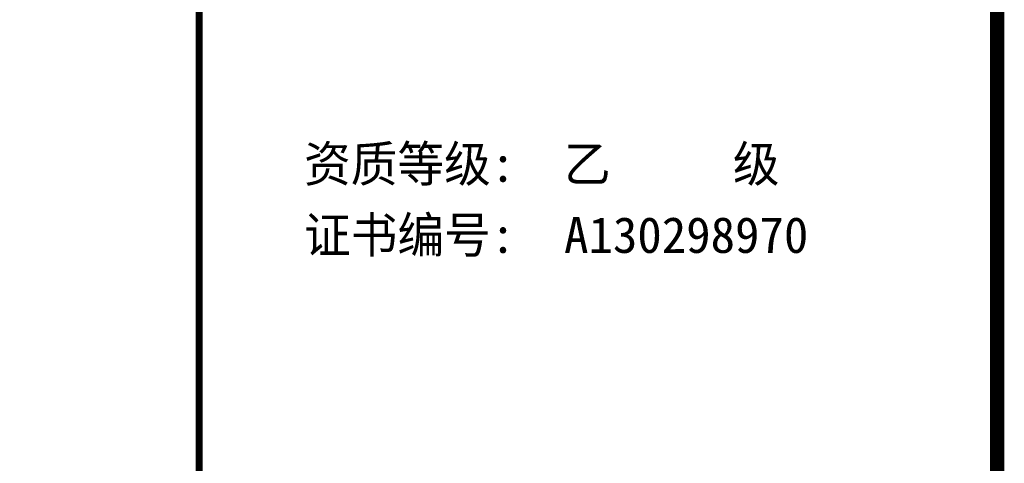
# Model space of a CAD drawing. Extents: x 427948 to 764348, y 274849 to 601549.
# Tile 157 of 212: x 672388 to 679298, y 470136 to 473251. Entities that reach past the tile are written whole.
import ezdxf

# ---------------------------------------------------------------- set-up
doc = ezdxf.new("R2010")
doc.units = 0
doc.header["$LTSCALE"] = 1000
doc.header["$MEASUREMENT"] = 0
doc.layers.get('0').update_dxf_attribs({"linetype": 'CONTINUOUS'})
doc.layers.add('PUB_TITLE', color=4, linetype='CONTINUOUS')
doc.layers.add('TK', color=7, linetype='CONTINUOUS')
doc.styles.add('-宋体', font='txt', dxfattribs={"width": 0.8})

# ---------------------------------------------------------------- blocks, each defined once
blk = doc.blocks.new('24')
at = {"color": 4}
blk.add_line((-1110888.9, 145318.9), (-1110888.9, 202718.9), dxfattribs=at)
at = {"layer": 'PUB_TITLE'}
blk.add_line((-1110888.9, 145318.9), (-1110888.9, 202718.9), dxfattribs=at)
at = {"layer": 'PUB_TITLE', "linetype": 'Continuous', "const_width": 100}
blk.add_lwpolyline([(-1191488.9, 145318.9), (-1110888.9, 145318.9), (-1110888.9, 202718.9), (-1191488.9, 202718.9)], close=True, dxfattribs=at)
at = {"layer": 'PUB_TITLE', "const_width": 50}
blk.add_lwpolyline([(-1116488.9, 145318.9), (-1116488.9, 202718.9)], dxfattribs=at)
at = {"layer": 'PUB_TITLE', "linetype": 'Continuous', "const_width": 80}
blk.add_lwpolyline([(-1110888.9, 145318.9), (-1110888.9, 202718.9)], dxfattribs=at)
at = {"layer": 'TK', "style": '-宋体'}
for s, p in [('资质等级:  乙     级', (-1115753.2, 163382.5)), ('证书编号:  A130298970', (-1115753.2, 162882.9))]:
    blk.add_text(s, height=252, dxfattribs=at).set_placement(p)

msp = doc.modelspace()

# ---------------------------------------------------------------- block references
msp.add_blockref('24', (1790136.9, 308730.5))

doc.saveas('drawing.dxf')
